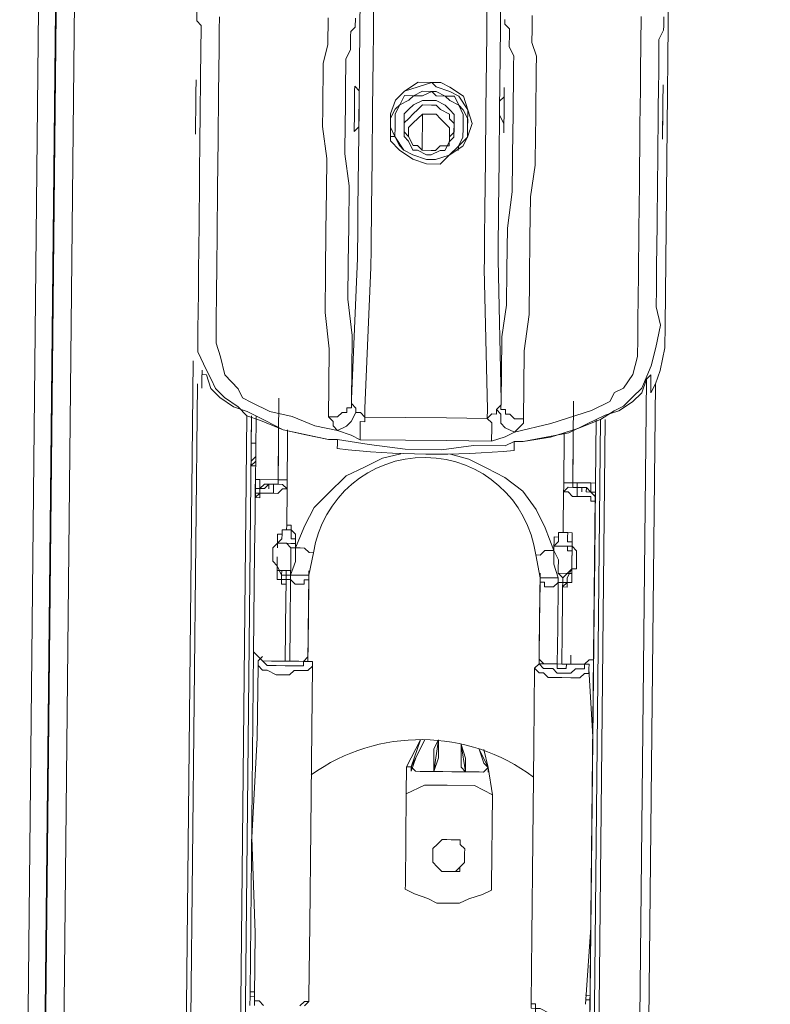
# Model space of a CAD drawing. Header units: metres. Extents: x 779 to 7046, y -512 to 9570.
# Tile 138 of 256: x 2477.719 to 2477.86, y -217.668 to -217.484. Entities that reach past the tile are written whole.
import ezdxf

# ---------------------------------------------------------------- set-up
doc = ezdxf.new("R2010")
doc.units = ezdxf.units.M
doc.linetypes.add('CIĄGłA', pattern=[0])
doc.layers.add('PDF _Geometria', color=7, linetype='Continuous')

# ---------------------------------------------------------------- blocks, each defined once
blk = doc.blocks.new('DYSTRYBUTOR WAYNE HELIX 4 PRODUKTY')
at = {"layer": 'PDF _Geometria', "lineweight": 9}
for points in [[(234.112, 44.064), (234.112, 180.091), (234.112, 180.176), (234.197, 180.26)], [(237.504, 180.091), (236.825, 180.091), (236.741, 180.091), (234.451, 180.091), (234.451, 44.149), (236.741, 44.149), (236.741, 71.286)], [(242.931, 69.845), (243.44, 69.929), (243.949, 70.099), (244.373, 70.269), (244.627, 70.438), (244.797, 70.523), (244.967, 70.693), (245.136, 70.862), (245.306, 71.286), (245.391, 71.625), (245.476, 72.049), (245.391, 72.389), (245.391, 72.728), (245.391, 73.152), (245.391, 73.915), (245.391, 74.763), (245.391, 75.102), (245.391, 75.442), (245.391, 75.781), (245.391, 76.12), (245.391, 76.459), (245.391, 76.799), (245.391, 77.053), (245.391, 77.307), (245.391, 77.392), (245.476, 77.562), (245.476, 77.647), (245.476, 77.816)], [(236.741, 77.816), (236.741, 77.647), (236.825, 77.562), (236.825, 77.477), (236.825, 77.392), (236.825, 77.223), (236.825, 76.968), (236.825, 76.714), (236.825, 76.374), (236.825, 76.12), (236.825, 75.781), (236.825, 75.526), (236.825, 74.678), (236.825, 73.83), (236.825, 73.406), (236.825, 72.982), (236.825, 72.558), (236.825, 72.219), (236.825, 71.88), (236.825, 71.456), (236.995, 71.117), (237.08, 70.947), (237.165, 70.777), (237.334, 70.608), (237.589, 70.438), (237.758, 70.269), (238.013, 70.184), (238.437, 70.014), (238.861, 69.929), (239.285, 69.845)], [(245.391, 117.505), (245.391, 117.42), (245.56, 117.166), (245.56, 116.996), (245.56, 116.826), (245.56, 115.894), (245.56, 115.045), (245.645, 108.092), (245.56, 80.191), (245.56, 73.237), (245.56, 72.049), (245.56, 71.625), (245.476, 71.201), (245.391, 70.947), (245.306, 70.777)], [(239.454, 70.014), (239.03, 70.099), (238.606, 70.269), (238.182, 70.353), (237.843, 70.523), (237.674, 70.608), (237.589, 70.777), (237.334, 71.032), (237.249, 71.371), (237.165, 71.625), (237.165, 72.049), (237.165, 72.558), (237.165, 73.067), (237.165, 73.661), (237.165, 74.509), (237.165, 75.442), (237.165, 75.696), (237.165, 76.035), (237.165, 76.374), (237.165, 76.629), (237.165, 76.799), (237.165, 77.053), (237.165, 77.223), (237.165, 77.392), (237.165, 77.562), (237.165, 77.647), (237.165, 77.731)], [(245.052, 77.816), (245.052, 77.731), (245.052, 77.647), (245.052, 77.477), (245.052, 77.307), (245.052, 77.138), (245.052, 76.968), (245.052, 76.714), (245.052, 76.459), (245.052, 76.12), (245.052, 75.781), (245.052, 75.357), (245.052, 75.018), (245.052, 74.678), (245.052, 73.83), (245.052, 72.982), (245.052, 72.558), (245.052, 72.134), (245.052, 71.795), (245.052, 71.456), (244.967, 71.117), (244.797, 70.862), (244.627, 70.777), (244.543, 70.608), (244.203, 70.438), (243.44, 70.184), (242.762, 70.014)], [(240.048, 88.926), (240.048, 83.668), (240.048, 82.735), (240.048, 81.802), (240.048, 79.851), (240.048, 78.919), (240.048, 78.41), (240.048, 77.986), (240.048, 77.477), (240.048, 76.968), (240.048, 76.035), (240.048, 75.102), (240.048, 74.17)], [(242.168, 74.17), (242.168, 75.102), (242.168, 76.035), (242.168, 76.968), (242.168, 77.477), (242.168, 78.41), (242.168, 78.919), (242.168, 79.851), (242.168, 81.802), (242.168, 82.735), (242.168, 83.668), (242.168, 88.926)], [(239.285, 70.269), (239.285, 70.862), (239.285, 71.541), (239.2, 72.219), (239.2, 72.982), (239.2, 73.746), (239.2, 74.509), (239.2, 75.102), (239.115, 75.696), (239.115, 76.035), (239.115, 76.29), (239.115, 76.629), (239.115, 76.883), (239.2, 77.223), (239.2, 77.392), (239.2, 77.562), (239.2, 77.731)], [(239.709, 77.731), (239.709, 77.562), (239.624, 77.477), (239.624, 77.392), (239.624, 77.223), (239.624, 77.138), (239.539, 76.968), (239.539, 76.799), (239.539, 76.544), (239.539, 76.29), (239.539, 76.035), (239.539, 75.781), (239.539, 75.187), (239.624, 74.594), (239.624, 73.83), (239.624, 73.152), (239.624, 72.473), (239.709, 71.795), (239.709, 71.117), (239.709, 70.608)], [(239.709, 70.608), (239.794, 73.237), (239.794, 73.406), (239.794, 73.661), (239.794, 73.915), (239.794, 74.17), (239.794, 75.102), (239.794, 76.035), (239.794, 77.562), (239.794, 79.088), (239.794, 80.615), (239.794, 82.141), (239.794, 83.668), (239.794, 87.23)], [(242.507, 77.731), (242.507, 77.647), (242.592, 77.562), (242.592, 77.477), (242.592, 77.392), (242.592, 77.307), (242.592, 77.223), (242.677, 77.053), (242.677, 76.883), (242.677, 76.714), (242.677, 76.459), (242.677, 76.29), (242.677, 76.12), (242.677, 75.866), (242.677, 75.696), (242.677, 75.102), (242.677, 74.509), (242.592, 73.83), (242.592, 73.067), (242.592, 72.389), (242.507, 71.795), (242.507, 71.117), (242.507, 70.608)], [(242.423, 87.23), (242.423, 83.668), (242.423, 82.141), (242.423, 80.615), (242.423, 79.088), (242.423, 77.562), (242.423, 76.035), (242.423, 75.102), (242.423, 74.17), (242.423, 73.915), (242.423, 73.661), (242.423, 73.406), (242.423, 73.237), (242.507, 70.608)], [(243.016, 77.816), (243.016, 77.731), (243.016, 77.562), (243.016, 77.307), (243.101, 77.053), (243.101, 76.799), (243.101, 76.544), (243.101, 76.205), (243.101, 75.866), (243.101, 75.611), (243.101, 75.018), (243.016, 74.424), (243.016, 73.661), (243.016, 72.898), (243.016, 72.219), (242.931, 71.541), (242.931, 70.862), (242.931, 70.269)], [(236.741, 75.526), (236.741, 75.611), (236.741, 75.781), (236.741, 75.95), (236.741, 76.12), (236.741, 76.29), (236.741, 76.375), (236.741, 76.459), (236.741, 76.544), (236.741, 76.459), (236.741, 76.375), (236.741, 76.205), (236.741, 76.12)], [(245.476, 75.95), (245.476, 76.12), (245.476, 76.29), (245.476, 76.459), (245.476, 76.544)], [(245.476, 76.544), (245.476, 76.459), (245.476, 76.29), (245.476, 76.12), (245.476, 75.95), (245.476, 75.781), (245.476, 75.696), (245.476, 75.611), (245.476, 75.526), (245.476, 75.611), (245.476, 75.696), (245.476, 75.866), (245.476, 75.95)], [(240.472, 75.526), (240.387, 75.526), (240.387, 75.696), (240.387, 75.866), (240.472, 76.035), (240.557, 76.12), (240.642, 76.29), (240.811, 76.29), (240.981, 76.375), (241.15, 76.375), (241.235, 76.375), (241.405, 76.29), (241.575, 76.29), (241.659, 76.12), (241.744, 76.035), (241.829, 75.866), (241.829, 75.696), (241.829, 75.611)], [(241.15, 76.374), (240.981, 76.29), (240.811, 76.29), (240.726, 76.205), (240.557, 76.12), (240.472, 75.95), (240.472, 75.781), (240.472, 75.696), (240.472, 75.526), (240.557, 75.357), (240.642, 75.272)], [(241.659, 75.272), (241.659, 75.357), (241.744, 75.526), (241.744, 75.696), (241.744, 75.781), (241.744, 75.95), (241.659, 76.12), (241.49, 76.205), (241.405, 76.29), (241.235, 76.29), (241.15, 76.375)], [(236.741, 76.12), (236.741, 75.95), (236.741, 75.781), (236.741, 75.611), (236.741, 75.526)], [(240.726, 75.526), (240.726, 75.611), (240.726, 75.696), (240.811, 75.781), (240.896, 75.866), (240.981, 75.95), (241.15, 75.95), (241.235, 75.95), (241.32, 75.866), (241.405, 75.781), (241.49, 75.696), (241.49, 75.611), (241.49, 75.526)], [(240.981, 75.95), (240.981, 75.272)], [(240.048, 74.17), (240.048, 74.085), (240.048, 73.915), (240.048, 73.746), (240.048, 73.576), (240.048, 73.406), (240.048, 73.067), (239.963, 70.438), (239.963, 70.269)], [(242.253, 70.269), (242.253, 70.438), (242.168, 73.067), (242.168, 73.237), (242.168, 73.491), (242.168, 73.746), (242.168, 74.085), (242.168, 74.17)], [(236.91, 71.117), (236.91, 71.032), (236.995, 71.032)], [(236.91, 70.862), (236.91, 70.777), (236.91, 70.947), (236.91, 71.117)], [(245.306, 71.117), (245.306, 70.947), (245.306, 70.777)], [(236.995, 71.032), (237.08, 70.777), (237.249, 70.608), (237.504, 70.438), (237.758, 70.353), (238.098, 70.184), (238.437, 70.014), (239.285, 69.845)], [(244.458, 70.269), (244.458, 44.064), (245.221, 44.149), (245.221, 71.032)], [(245.391, 70.947), (245.391, 44.149), (250.733, 44.149), (250.733, 70.947)], [(236.825, 70.862), (236.825, 44.149), (237.758, 44.064), (237.758, 70.269)], [(238.352, 70.608), (238.352, 69.166)], [(242.253, 70.269), (242.338, 70.353), (242.423, 70.353), (242.423, 70.438), (242.507, 70.523), (242.507, 70.608), (242.507, 70.438), (242.592, 70.438), (242.592, 70.353), (242.677, 70.353), (242.762, 70.269), (242.931, 70.269), (242.931, 70.184), (242.847, 70.099), (242.762, 70.014), (242.592, 69.929), (242.338, 69.845)], [(243.864, 70.608), (243.864, 69.166)], [(239.454, 70.014), (239.624, 70.099), (239.709, 70.184), (239.794, 70.353), (239.794, 70.438)], [(242.762, 70.014), (242.592, 70.099), (242.507, 70.184), (242.507, 70.353), (242.423, 70.438)], [(237.843, 44.064), (237.843, 70.269), (237.843, 70.099), (237.843, 69.929), (237.843, 69.845), (237.843, 69.76), (237.843, 69.675), (237.843, 69.421), (237.843, 69.675), (237.843, 69.76), (237.843, 69.845), (237.843, 69.929), (237.843, 70.014), (237.843, 70.184), (237.843, 70.269)], [(237.928, 70.269), (237.928, 68.996), (237.928, 68.827)], [(239.878, 69.845), (239.878, 69.929), (239.878, 70.014), (239.878, 70.099), (239.878, 70.184), (239.963, 70.184), (239.963, 70.269)], [(244.458, 44.064), (244.373, 44.064), (244.288, 44.064), (244.288, 43.979), (244.288, 70.269)], [(244.373, 70.269), (244.373, 44.064), (244.373, 43.979), (244.373, 43.894), (244.373, 43.809), (244.373, 43.725), (244.373, 43.64), (244.373, 43.555), (244.373, 43.47)], [(238.352, 70.099), (238.352, 69.675), (238.352, 68.996), (238.352, 69.081), (238.013, 69.081), (238.352, 69.081)], [(238.522, 70.014), (238.522, 69.76), (238.522, 69.081), (238.522, 68.996), (238.522, 68.912), (238.522, 68.233), (238.522, 68.148)], [(244.288, 68.742), (244.203, 68.742), (244.203, 68.827), (244.119, 68.827), (243.949, 68.827), (243.864, 68.827), (243.779, 68.912), (243.695, 68.912), (243.779, 68.996), (243.864, 68.996), (243.864, 69.251), (243.864, 69.59), (243.864, 69.929), (243.864, 70.099)], [(243.695, 68.148), (243.695, 68.233), (243.695, 68.912), (243.695, 68.996), (243.695, 69.081), (243.695, 69.336), (243.695, 69.675), (243.695, 70.014)], [(237.928, 69.845), (237.928, 69.76), (237.843, 69.76), (237.843, 69.675)], [(239.285, 69.845), (239.37, 69.845), (239.454, 69.845), (240.048, 69.76), (240.726, 69.675), (241.405, 69.675), (241.999, 69.76), (242.592, 69.76), (242.762, 69.845), (242.847, 69.845)], [(239.454, 69.845), (239.454, 69.845)], [(239.454, 69.845), (239.454, 69.845)], [(242.847, 69.845), (242.847, 69.845)], [(237.843, 69.76), (237.843, 69.76)], [(237.843, 69.76), (237.843, 69.675)], [(237.843, 69.675), (237.843, 69.675)], [(237.843, 69.421), (237.928, 69.505)], [(238.691, 67.809), (238.861, 68.233), (239.03, 68.572), (239.285, 68.827), (239.624, 69.166), (239.963, 69.336), (240.302, 69.505), (240.642, 69.59)], [(241.575, 69.59), (241.914, 69.505), (242.253, 69.336), (242.592, 69.166), (242.931, 68.912), (243.186, 68.572), (243.355, 68.233), (243.525, 67.809)], [(237.928, 69.421), (237.843, 69.336), (237.928, 69.336)], [(237.843, 69.421), (237.843, 69.421)], [(237.843, 69.336), (237.843, 69.421)], [(237.843, 69.421), (237.843, 69.421)], [(237.843, 69.336), (237.843, 69.336)], [(238.013, 68.827), (237.928, 68.827), (237.928, 68.742), (237.928, 68.827), (237.928, 68.912), (237.928, 69.081), (237.928, 68.403), (237.928, 67.724), (237.928, 67.131), (237.928, 66.452), (237.928, 65.859), (237.928, 59.498)], [(237.928, 69.081), (237.928, 69.081)], [(237.928, 69.081), (237.928, 69.081)], [(238.013, 69.081), (238.013, 68.912), (238.098, 68.996), (238.182, 68.996), (238.352, 68.996), (238.437, 68.996), (238.522, 68.912), (238.437, 68.912), (238.352, 68.827), (238.267, 68.827)], [(238.013, 69.081), (238.013, 69.081)], [(238.352, 69.081), (238.352, 69.166)], [(238.522, 69.081), (238.437, 69.081), (238.352, 69.081), (238.352, 68.997)], [(238.352, 69.081), (238.352, 69.081)], [(238.352, 69.081), (238.352, 69.081)], [(243.949, 68.997), (243.864, 68.997), (243.864, 69.081), (243.779, 69.081), (243.695, 69.081)], [(243.864, 69.166), (243.864, 69.081), (243.949, 69.081)], [(243.949, 69.081), (244.203, 69.081), (243.949, 69.081), (243.949, 68.996), (243.864, 68.996)], [(243.864, 69.081), (243.949, 69.081)], [(243.949, 68.996), (244.034, 68.996), (244.119, 68.996), (244.203, 68.912), (244.203, 69.081)], [(243.949, 69.081), (243.949, 69.081)], [(244.203, 59.414), (244.288, 59.414), (244.288, 59.498), (244.288, 65.859), (244.288, 66.452), (244.288, 67.131), (244.288, 67.724), (244.288, 68.318), (244.288, 69.081), (244.288, 68.996), (244.288, 68.912), (244.288, 68.827), (244.288, 68.742), (244.288, 68.827), (244.288, 45.251), (244.288, 68.827)], [(244.203, 69.081), (244.203, 69.081)], [(244.288, 69.081), (244.288, 69.081)], [(244.288, 69.081), (244.288, 69.081)], [(238.267, 68.996), (238.267, 68.912), (238.267, 68.827), (238.182, 68.827), (238.098, 68.827), (238.013, 68.827), (238.013, 68.742), (237.928, 68.742)], [(237.928, 68.996), (237.928, 68.996)], [(237.928, 68.742), (238.013, 68.827), (238.013, 68.912)], [(237.928, 68.912), (238.013, 68.912)], [(238.267, 68.997), (238.182, 68.997), (238.098, 68.912), (238.013, 68.912), (238.013, 68.827)], [(238.182, 68.997), (238.182, 68.912)], [(238.352, 68.997), (238.267, 68.997)], [(238.352, 68.996), (238.352, 68.996)], [(238.352, 68.996), (238.352, 68.996)], [(238.352, 68.996), (238.352, 68.996)], [(243.864, 68.996), (243.864, 68.996)], [(244.288, 68.827), (244.203, 68.912), (244.119, 68.912), (244.119, 68.996), (244.034, 68.996), (243.949, 68.996)], [(243.949, 68.827), (243.949, 68.912), (243.949, 68.996)], [(243.949, 68.996), (243.949, 68.996)], [(244.034, 68.912), (244.034, 68.997)], [(244.288, 68.912), (244.203, 68.912), (244.288, 68.827), (244.288, 68.742)], [(244.288, 68.996), (244.288, 68.996)], [(237.928, 68.827), (237.928, 68.827)], [(244.288, 68.827), (244.288, 68.827)], [(238.522, 67.131), (238.437, 67.131), (238.437, 67.216), (238.352, 67.216), (238.352, 67.3), (238.352, 67.385), (238.352, 67.47), (238.267, 67.555), (238.267, 67.64), (238.267, 67.724), (238.267, 67.809), (238.352, 67.894), (238.352, 67.979), (238.352, 68.064), (238.437, 68.064), (238.437, 68.148), (238.522, 68.148)], [(238.352, 67.894), (238.437, 67.979), (238.437, 68.064), (238.437, 68.148), (238.522, 68.148), (238.522, 68.233), (238.606, 68.233), (238.606, 68.148), (238.691, 68.064), (238.691, 67.979), (238.691, 67.894), (238.691, 67.809)], [(238.437, 67.894), (238.522, 67.894), (238.606, 67.894), (238.691, 67.894), (238.691, 67.979), (238.606, 67.979), (238.606, 68.064), (238.606, 68.148), (238.522, 68.148)], [(238.522, 68.148), (238.522, 68.148)], [(243.525, 67.809), (243.525, 67.894), (243.525, 67.979), (243.525, 68.064), (243.61, 68.064), (243.61, 68.148), (243.695, 68.148), (243.695, 68.233), (243.695, 68.148)], [(243.525, 67.894), (243.61, 67.979), (243.61, 68.064), (243.61, 68.148), (243.695, 68.148), (243.779, 68.148), (243.864, 68.148), (243.864, 68.064), (243.864, 67.979), (243.864, 67.894), (243.949, 67.809), (243.949, 67.724), (243.949, 67.64), (243.949, 67.555), (243.949, 67.47), (243.864, 67.47), (243.864, 67.385), (243.864, 67.3), (243.864, 67.216), (243.779, 67.216), (243.779, 67.131), (243.695, 67.131)], [(243.695, 68.148), (243.695, 68.148)], [(243.864, 67.894), (243.864, 67.979), (243.779, 67.979), (243.779, 68.064), (243.779, 68.148), (243.695, 68.148)], [(238.691, 67.809), (238.691, 67.555), (238.606, 67.3), (238.606, 67.216), (238.522, 67.216), (238.522, 67.131), (238.522, 66.876), (238.522, 66.283), (238.522, 65.689), (238.267, 65.689), (238.098, 65.689), (238.013, 65.774), (237.928, 65.859)], [(238.352, 67.894), (238.437, 67.894), (238.522, 67.894), (238.606, 67.809), (238.691, 67.809), (238.691, 67.894)], [(238.352, 67.894), (238.352, 67.894)], [(238.352, 67.385), (238.606, 67.385), (238.606, 67.47), (238.606, 67.64), (238.606, 67.809)], [(238.437, 67.894), (238.437, 67.894)], [(239.03, 67.724), (238.946, 67.724), (238.861, 67.809), (238.776, 67.809), (238.691, 67.809)], [(243.186, 67.724), (243.271, 67.724), (243.355, 67.809), (243.44, 67.809), (243.525, 67.809)], [(243.525, 67.894), (243.61, 67.894), (243.695, 67.894), (243.779, 67.894), (243.779, 67.809), (243.864, 67.809), (243.864, 67.894)], [(243.525, 67.894), (243.525, 67.894)], [(243.525, 67.894), (243.525, 67.809), (243.525, 67.555), (243.61, 67.3), (243.61, 67.216), (243.61, 66.368), (243.61, 65.689), (243.695, 65.689)], [(243.695, 67.216), (243.695, 67.3), (243.61, 67.385), (243.61, 67.47), (243.61, 67.64), (243.525, 67.809)], [(243.61, 67.894), (243.695, 67.894), (243.779, 67.894), (243.864, 67.894)], [(243.864, 67.809), (243.864, 67.64), (243.864, 67.47), (243.779, 67.385), (243.864, 67.385), (243.864, 67.47)], [(243.864, 67.724), (243.864, 67.894)], [(238.522, 67.216), (238.437, 67.216), (238.437, 67.3), (238.352, 67.47), (238.352, 67.555), (238.352, 67.64)], [(238.606, 67.47), (238.606, 67.3), (238.522, 67.3), (238.522, 67.216)], [(243.864, 67.47), (243.779, 67.3), (243.779, 67.216), (243.695, 67.216)], [(238.606, 67.385), (238.522, 67.385), (238.522, 67.3), (238.437, 67.3), (238.437, 67.385), (238.352, 67.385)], [(238.522, 65.689), (238.606, 65.689), (238.606, 66.368), (238.606, 67.216), (238.606, 67.3)], [(238.606, 67.385), (238.606, 67.385)], [(238.946, 67.3), (238.861, 67.3), (238.776, 67.3), (238.691, 67.3), (238.606, 67.3)], [(238.946, 67.3), (238.946, 67.3)], [(243.271, 67.3), (243.271, 67.3)], [(243.271, 67.3), (243.355, 67.3), (243.44, 67.3), (243.525, 67.3), (243.61, 67.3)], [(243.779, 67.385), (243.61, 67.385)], [(243.695, 67.131), (243.695, 67.216), (243.61, 67.216), (243.61, 67.3)], [(243.779, 67.385), (243.695, 67.3)], [(238.522, 67.216), (238.522, 67.131)], [(238.606, 67.216), (238.691, 67.131), (238.776, 67.131), (238.861, 67.131), (238.861, 67.216), (238.946, 67.216)], [(239.03, 59.414), (239.03, 60.77), (239.03, 62.551), (239.03, 64.417), (239.03, 65.604), (239.03, 65.689), (238.946, 65.689), (238.946, 65.774), (238.946, 66.452), (238.946, 67.216)], [(243.271, 67.216), (243.271, 66.452), (243.271, 65.774), (243.271, 65.689), (243.186, 65.604), (243.186, 64.163), (243.186, 62.382), (243.186, 60.601), (243.186, 59.329), (243.186, 59.244), (243.271, 59.244), (243.271, 59.159), (243.355, 59.159), (243.525, 59.159), (243.355, 59.244), (243.271, 59.244), (243.271, 59.329), (243.186, 59.329)], [(243.271, 67.216), (243.355, 67.216), (243.355, 67.131), (243.44, 67.131), (243.525, 67.131), (243.61, 67.216)], [(244.288, 65.859), (244.288, 65.774), (244.203, 65.774), (244.119, 65.689), (243.949, 65.689), (243.695, 65.689), (243.695, 66.283), (243.695, 66.876), (243.695, 67.131), (243.779, 67.216), (243.695, 67.216)], [(238.098, 65.774), (238.013, 65.689), (238.013, 65.604), (238.013, 64.247), (237.928, 62.382), (238.013, 60.601), (238.013, 59.414), (237.928, 59.414)], [(243.864, 65.689), (243.864, 65.859)], [(238.013, 65.604), (238.013, 65.604)], [(239.03, 65.604), (238.946, 65.519), (238.861, 65.519), (238.691, 65.519), (238.606, 65.435), (238.437, 65.435), (238.352, 65.435), (238.182, 65.519), (238.098, 65.519), (238.013, 65.604)], [(238.098, 65.689), (238.182, 65.604), (238.267, 65.604), (238.352, 65.604), (238.522, 65.604), (238.606, 65.604), (238.776, 65.604), (238.861, 65.604), (238.861, 65.689), (238.946, 65.689)], [(238.098, 65.689), (238.098, 65.689)], [(244.203, 65.604), (244.203, 65.519), (244.119, 65.519), (244.034, 65.435), (243.949, 65.435), (243.864, 65.435), (243.695, 65.435), (243.525, 65.435), (243.44, 65.435), (243.355, 65.519), (243.271, 65.519), (243.186, 65.604)], [(243.355, 65.689), (243.271, 65.689), (243.355, 65.604), (243.525, 65.604), (243.61, 65.519), (243.695, 65.519), (243.864, 65.519), (243.949, 65.604), (244.034, 65.604), (244.119, 65.604), (244.119, 65.689)], [(243.864, 65.689), (243.779, 65.689), (243.779, 65.604), (243.695, 65.604), (243.61, 65.604), (243.61, 65.689), (243.525, 65.689)], [(244.203, 59.329), (244.288, 60.77), (244.288, 62.551), (244.288, 64.332), (244.203, 65.604), (244.203, 65.689), (244.119, 65.689)], [(240.896, 63.739), (241.066, 64.247), (240.896, 63.739), (240.896, 63.654), (240.896, 63.739), (241.066, 64.247), (240.811, 63.739), (240.811, 63.23), (241.15, 63.399), (241.575, 63.399), (242.083, 63.399), (242.423, 63.23), (242.423, 61.534)], [(241.15, 64.247), (240.896, 63.739), (241.15, 64.247), (240.981, 63.908), (240.896, 63.654)], [(241.32, 63.654), (241.405, 64.247)], [(241.405, 64.247), (241.32, 63.654)], [(241.32, 63.654), (241.405, 64.247)], [(241.829, 64.163), (241.914, 63.654)], [(241.914, 63.654), (241.829, 64.163)], [(241.829, 64.163), (241.914, 63.654)], [(242.423, 63.23), (242.338, 63.739), (242.338, 63.654), (242.338, 63.739), (242.168, 64.078), (242.338, 63.739), (242.168, 64.078), (242.338, 63.739), (242.253, 64.078)], [(242.338, 63.654), (242.338, 63.739), (242.253, 63.823), (242.168, 64.078), (242.338, 63.739)], [(242.338, 63.739), (242.253, 63.654), (242.168, 63.654), (241.999, 63.654), (241.829, 63.654), (241.659, 63.654), (241.49, 63.654), (241.32, 63.654), (241.235, 63.654), (241.066, 63.654), (240.981, 63.654), (240.896, 63.739), (240.811, 63.739)], [(240.811, 63.739), (240.811, 63.739)], [(240.896, 63.739), (240.896, 63.739)], [(240.896, 63.739), (240.896, 63.739)], [(240.896, 63.739), (240.896, 63.739)], [(240.896, 63.739), (240.896, 63.739)], [(240.896, 63.739), (240.896, 63.739)], [(240.896, 63.739), (240.896, 63.739)], [(240.896, 63.739), (240.896, 63.739)], [(242.338, 63.739), (242.338, 63.739)], [(242.338, 63.739), (242.338, 63.739)], [(242.338, 63.739), (242.338, 63.739)], [(242.338, 63.739), (242.338, 63.739)], [(242.338, 63.739), (242.338, 63.739)], [(242.338, 63.739), (242.338, 63.739)], [(242.338, 63.739), (242.338, 63.739)], [(242.338, 63.739), (242.338, 63.739)], [(241.32, 63.654), (241.32, 63.654)], [(241.32, 63.654), (241.32, 63.654)], [(241.32, 63.654), (241.32, 63.654)], [(241.32, 63.654), (241.32, 63.654)], [(241.32, 63.654), (241.32, 63.654)], [(241.32, 63.654), (241.32, 63.654)], [(241.32, 63.654), (241.32, 63.654)], [(241.32, 63.654), (241.32, 63.654)], [(241.32, 63.654), (241.32, 63.654)], [(241.914, 63.654), (241.914, 63.654)], [(241.914, 63.654), (241.914, 63.654)], [(241.914, 63.654), (241.914, 63.654)], [(241.914, 63.654), (241.914, 63.654)], [(241.914, 63.654), (241.914, 63.654)], [(241.914, 63.654), (241.914, 63.654)], [(241.914, 63.654), (241.914, 63.654)], [(241.914, 63.654), (241.914, 63.654)], [(241.914, 63.654), (241.914, 63.654)], [(240.811, 63.23), (240.811, 63.23)], [(240.811, 61.534), (240.811, 63.23)], [(242.423, 63.23), (242.423, 63.23)], [(241.914, 62.127), (241.914, 62.042), (241.914, 61.958), (241.829, 61.873), (241.744, 61.788), (241.659, 61.788), (241.575, 61.788), (241.49, 61.788), (241.405, 61.873), (241.32, 61.958), (241.32, 62.042), (241.32, 62.127)], [(240.811, 61.534), (240.811, 61.449)], [(240.811, 61.449), (240.981, 61.364), (241.235, 61.279), (241.405, 61.194), (241.575, 61.194), (241.829, 61.194), (241.999, 61.279), (242.253, 61.364), (242.423, 61.449), (242.423, 61.534)], [(237.928, 59.244), (237.928, 59.414), (237.928, 59.498), (238.013, 59.498)], [(244.203, 59.498), (244.288, 59.498)], [(238.182, 59.244), (238.098, 59.329), (238.013, 59.329), (238.013, 59.414), (238.013, 59.329), (238.013, 59.244)], [(238.946, 59.244), (239.03, 59.329), (239.03, 59.414), (239.03, 59.329), (238.946, 59.329), (238.861, 59.244)], [(244.288, 57.887), (244.203, 57.887), (244.203, 57.802), (244.203, 57.717), (244.203, 57.802), (244.203, 57.887), (244.288, 57.887), (244.288, 59.244), (244.288, 59.414)]]:
    blk.add_lwpolyline(points, dxfattribs=at)
for points in [[(239.794, 75.95), (239.794, 76.12), (239.794, 76.29), (239.794, 76.374), (239.709, 76.459), (239.709, 76.374), (239.709, 76.29), (239.709, 76.12), (239.709, 75.95), (239.709, 75.866), (239.709, 75.696), (239.709, 75.611), (239.794, 75.696), (239.794, 75.781), (239.794, 75.866)], [(241.066, 75.018), (240.811, 75.102), (240.557, 75.272), (240.387, 75.442), (240.387, 75.696), (240.387, 75.95), (240.472, 76.205), (240.642, 76.374), (240.896, 76.544), (241.15, 76.544), (241.32, 76.544), (241.49, 76.459), (241.744, 76.29), (241.829, 76.035), (241.914, 75.781), (241.829, 75.526), (241.744, 75.357), (241.49, 75.187), (241.32, 75.018)], [(241.066, 75.102), (241.235, 75.102), (241.49, 75.187), (241.659, 75.357), (241.829, 75.526), (241.829, 75.781), (241.829, 76.035), (241.659, 76.29), (241.49, 76.374), (241.235, 76.459), (241.15, 76.544), (240.896, 76.459), (240.642, 76.374), (240.472, 76.205), (240.387, 75.95), (240.387, 75.696), (240.472, 75.526), (240.642, 75.272), (240.811, 75.187)], [(242.423, 76.12), (242.423, 75.95), (242.507, 75.781), (242.507, 75.696), (242.507, 75.611), (242.507, 75.696), (242.507, 75.781), (242.507, 75.95), (242.507, 76.12), (242.507, 76.205), (242.507, 76.374), (242.507, 76.459), (242.507, 76.374), (242.507, 76.29), (242.423, 76.205)], [(241.15, 76.205), (241.235, 76.205), (241.405, 76.12), (241.49, 76.035), (241.575, 75.95), (241.575, 75.781), (241.575, 75.696), (241.575, 75.526), (241.49, 75.442), (241.405, 75.272), (241.32, 75.272), (241.15, 75.187), (241.066, 75.187), (240.896, 75.272), (240.811, 75.272), (240.726, 75.442), (240.642, 75.526), (240.642, 75.696), (240.642, 75.781), (240.642, 75.95), (240.726, 76.035), (240.811, 76.12), (240.981, 76.205)], [(241.15, 76.12), (240.981, 76.12), (240.896, 76.035), (240.811, 75.95), (240.726, 75.866), (240.642, 75.781), (240.642, 75.611), (240.726, 75.526), (240.811, 75.357), (240.896, 75.357), (240.981, 75.272), (241.15, 75.272), (241.235, 75.272), (241.32, 75.357), (241.49, 75.357), (241.49, 75.526), (241.575, 75.611), (241.575, 75.781), (241.49, 75.866), (241.49, 75.95), (241.32, 76.035), (241.235, 76.12)], [(239.794, 70.438), (239.794, 70.353), (239.878, 70.353), (239.963, 70.269), (240.726, 70.269), (241.49, 70.269), (242.253, 70.269), (242.338, 70.184), (242.338, 70.099), (242.338, 70.014), (242.338, 69.929), (242.338, 69.845), (241.49, 69.845), (240.726, 69.845), (239.878, 69.845), (239.709, 69.929), (239.454, 70.014), (239.37, 70.099), (239.37, 70.184), (239.285, 70.269), (239.454, 70.269), (239.539, 70.353), (239.624, 70.353), (239.624, 70.438), (239.709, 70.438), (239.709, 70.608), (239.709, 70.523)], [(237.843, 69.336), (237.843, 69.421)], [(237.928, 69.081), (238.013, 69.081)], [(244.203, 69.081), (244.288, 69.081)], [(238.352, 67.809), (238.352, 67.894)], [(238.691, 67.809), (238.691, 67.894)], [(241.405, 64.247), (241.32, 63.654), (241.32, 63.739), (241.32, 64.078)], [(241.32, 63.654), (241.405, 64.247), (241.405, 64.163), (241.405, 63.908)], [(241.829, 64.163), (241.914, 63.654)], [(241.914, 63.654), (241.829, 63.739), (241.829, 64.078), (241.829, 64.163), (241.914, 63.908)], [(241.914, 62.127), (241.914, 61.958), (241.829, 61.873), (241.829, 61.788), (241.659, 61.788), (241.575, 61.788), (241.49, 61.788), (241.405, 61.873), (241.32, 61.958), (241.32, 62.042), (241.32, 62.127), (241.32, 62.212), (241.405, 62.297), (241.49, 62.382), (241.575, 62.382), (241.659, 62.382), (241.829, 62.382), (241.829, 62.297), (241.914, 62.212)]]:
    blk.add_lwpolyline(points, close=True, dxfattribs=at)
for points in [[(245.306, 71.117), (245.221, 71.032), (245.136, 70.777), (244.967, 70.608), (244.712, 70.438), (244.458, 70.353), (244.119, 70.184), (243.779, 70.014), (242.931, 69.845), (242.847, 69.845), (242.762, 69.845), (242.762, 69.76), (242.762, 69.675, -0.051316), (239.454, 69.675), (239.454, 69.76), (239.454, 69.845)], [(238.606, 65.689), (238.691, 65.689), (238.776, 65.689), (238.861, 65.689), (238.946, 65.774), (238.946, 65.944), (238.946, 66.283), (238.946, 66.707), (238.946, 67.385), (238.946, 67.216), (238.946, 67.3), (239.03, 67.724, -0.867295), (243.186, 67.724), (243.271, 67.3), (243.271, 67.216), (243.271, 67.385), (243.271, 66.961), (243.271, 66.537), (243.271, 65.944), (243.271, 65.774), (243.355, 65.689), (243.44, 65.689), (243.525, 65.689), (243.61, 65.689)]]:
    blk.add_lwpolyline(points, format="xyb", dxfattribs=at)
blk.add_arc((241.108, 60.728), 3.52, 53.8204, 126.1796, dxfattribs=at)
blk = doc.blocks.new('ADBLUE HELIX 6000')
at = {"layer": 'PDF _Geometria', "lineweight": 9}
for points in [[(72504.75, 10988.65), (72504.75, 12347.76)], [(72501.55, 12347.76), (72501.55, 10988.65)]]:
    blk.add_lwpolyline(points, dxfattribs=at)
blk = doc.blocks.new('B-B')
at = {"color": 18, "lineweight": 0, "true_color": 0x000000, "xscale": 0.001, "yscale": 0.001, "zscale": 0.001, "rotation": 279.9583443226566}
blk.add_blockref('ADBLUE HELIX 6000', (-2.96866, -6.03965, -10.04), dxfattribs=at)
at = {"xscale": 0.01000000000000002, "yscale": 0.01000000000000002, "zscale": 0.01000000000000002, "rotation": 279.9583443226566}
blk.add_blockref('DYSTRYBUTOR WAYNE HELIX 4 PRODUKTY', (19.55454, -73.32212, -10.04), dxfattribs=at)

msp = doc.modelspace()

# ---------------------------------------------------------------- block references
at = {"layer": 'PDF _Geometria', "linetype": 'CIĄGłA', "rotation": 79.44877770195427}
msp.add_blockref('B-B', (2399.71412, -224.03405, 10.04), dxfattribs=at)

doc.saveas('drawing.dxf')
